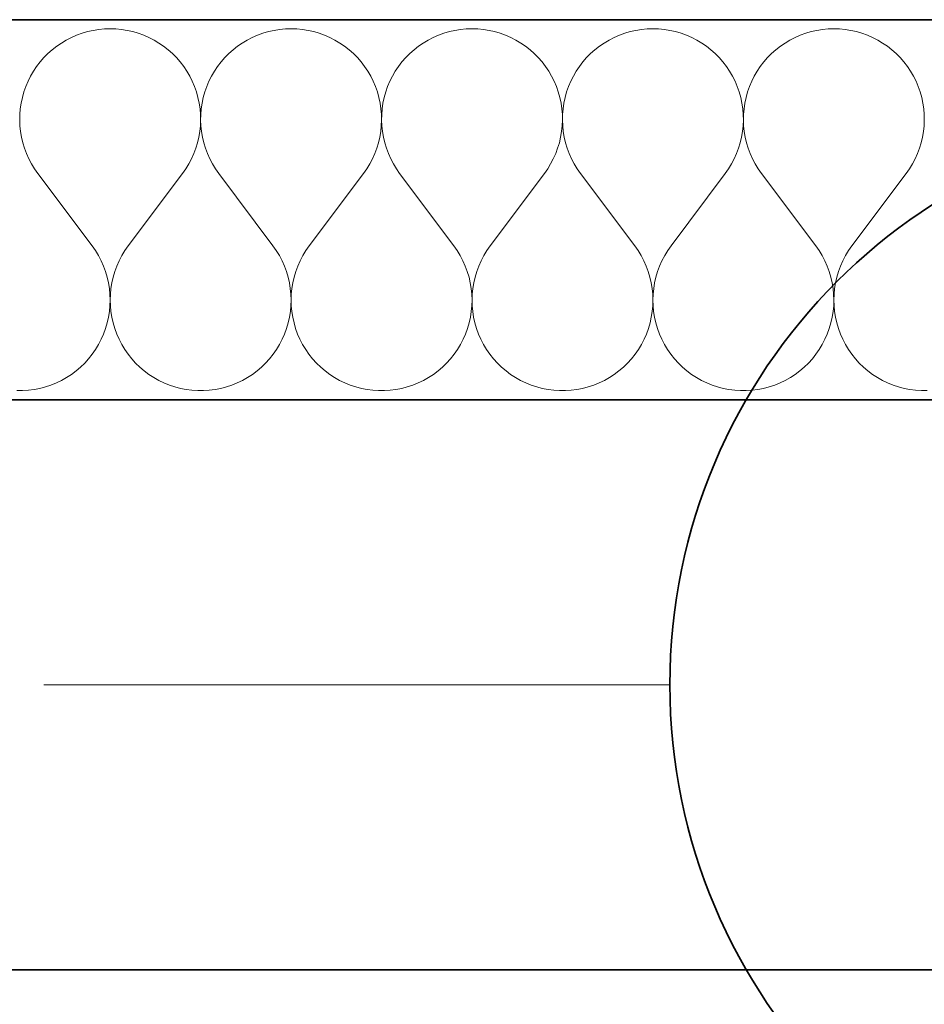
# Model space of a CAD drawing. Header units: millimetres. Extents: x -34676 to 172266, y 39940 to 476087.
# Tile 234 of 256: x 50675 to 51151, y 382943 to 383461. Entities that reach past the tile are written whole.
import ezdxf

# ---------------------------------------------------------------- set-up
doc = ezdxf.new("R2010")
doc.units = ezdxf.units.MM
doc.header["$MEASUREMENT"] = 0
doc.linetypes.add('Kropki i Kreski', pattern=[6.702778, 3.527778, -1.763889, 0, -1.411111])
for name, color, linetype in [('#podkład', 252, 'Continuous'), ('- A - ocieplenie', 7, 'Continuous'), ('Konstrukcja - Siatka mod', 7, 'Continuous'), ('Konstrukcja - Ściany zewnętrzne', 7, 'Continuous')]:
    doc.layers.add(name, color=color, linetype=linetype)

# ---------------------------------------------------------------- blocks, each defined once
blk = doc.blocks.new('uyd')
at = {"layer": '- A - ocieplenie', "color": 252, "linetype": 'Continuous', "lineweight": 35, "ltscale": 100}
for p, q in [((51024.16, 173510.47), (50017.56, 173510.47)), ((50017.56, 173310.47), (51024.16, 173310.47)), ((51024.16, 173010.47), (49287.56, 173010.47))]:
    blk.add_line(p, q, dxfattribs=at)
at = {"layer": '- A - ocieplenie', "color": 252, "linetype": 'Continuous', "lineweight": 13, "ltscale": 100}
for p, q in [((50323.92, 173505.33), (50320.94, 173504.85)), ((50326.91, 173505.61), (50323.92, 173505.33)), ((50329.92, 173505.71), (50326.91, 173505.61)), ((50332.94, 173505.61), (50329.92, 173505.71)), ((50335.93, 173505.33), (50332.94, 173505.61)), ((50338.91, 173504.85), (50335.93, 173505.33)), ((50419.15, 173505.33), (50416.18, 173504.85)), ((50422.15, 173505.61), (50419.15, 173505.33)), ((50425.16, 173505.71), (50422.15, 173505.61)), ((50428.17, 173505.61), (50425.16, 173505.71)), ((50431.17, 173505.33), (50428.17, 173505.61)), ((50434.15, 173504.85), (50431.17, 173505.33)), ((50514.39, 173505.33), (50511.42, 173504.85)), ((50517.39, 173505.61), (50514.39, 173505.33)), ((50520.4, 173505.71), (50517.39, 173505.61)), ((50523.41, 173505.61), (50520.4, 173505.71)), ((50526.41, 173505.33), (50523.41, 173505.61)), ((50529.38, 173504.85), (50526.41, 173505.33)), ((50609.63, 173505.33), (50606.66, 173504.85)), ((50612.63, 173505.61), (50609.63, 173505.33)), ((50615.64, 173505.71), (50612.63, 173505.61)), ((50618.65, 173505.61), (50615.64, 173505.71)), ((50621.65, 173505.33), (50618.65, 173505.61)), ((50624.62, 173504.85), (50621.65, 173505.33)), ((50704.87, 173505.33), (50701.89, 173504.85)), ((50707.87, 173505.61), (50704.87, 173505.33)), ((50710.88, 173505.71), (50707.87, 173505.61)), ((50713.89, 173505.61), (50710.88, 173505.71)), ((50716.89, 173505.33), (50713.89, 173505.61)), ((50719.86, 173504.85), (50716.89, 173505.33)), ((50309.52, 173501.11), (50306.84, 173499.74)), ((50312.28, 173502.32), (50309.52, 173501.11)), ((50315.11, 173503.34), (50312.28, 173502.32)), ((50318, 173504.19), (50315.11, 173503.34)), ((50320.94, 173504.85), (50318, 173504.19)), ((50341.85, 173504.19), (50338.91, 173504.85)), ((50344.74, 173503.34), (50341.85, 173504.19)), ((50347.57, 173502.32), (50344.74, 173503.34)), ((50350.33, 173501.11), (50347.57, 173502.32)), ((50353.01, 173499.74), (50350.33, 173501.11)), ((50404.76, 173501.11), (50402.08, 173499.74)), ((50407.52, 173502.32), (50404.76, 173501.11)), ((50410.35, 173503.34), (50407.52, 173502.32)), ((50413.24, 173504.19), (50410.35, 173503.34)), ((50416.18, 173504.85), (50413.24, 173504.19)), ((50437.09, 173504.19), (50434.15, 173504.85)), ((50439.98, 173503.34), (50437.09, 173504.19)), ((50442.81, 173502.32), (50439.98, 173503.34)), ((50445.57, 173501.11), (50442.81, 173502.32)), ((50448.25, 173499.74), (50445.57, 173501.11)), ((50499.99, 173501.11), (50497.32, 173499.74)), ((50502.76, 173502.32), (50499.99, 173501.11)), ((50505.59, 173503.34), (50502.76, 173502.32)), ((50508.48, 173504.19), (50505.59, 173503.34)), ((50511.42, 173504.85), (50508.48, 173504.19)), ((50532.32, 173504.19), (50529.38, 173504.85)), ((50535.21, 173503.34), (50532.32, 173504.19)), ((50538.05, 173502.32), (50535.21, 173503.34)), ((50540.81, 173501.11), (50538.05, 173502.32)), ((50543.49, 173499.74), (50540.81, 173501.11)), ((50595.23, 173501.11), (50592.55, 173499.74)), ((50597.99, 173502.32), (50595.23, 173501.11)), ((50600.83, 173503.34), (50597.99, 173502.32)), ((50603.72, 173504.19), (50600.83, 173503.34)), ((50606.66, 173504.85), (50603.72, 173504.19)), ((50627.56, 173504.19), (50624.62, 173504.85)), ((50630.45, 173503.34), (50627.56, 173504.19)), ((50633.28, 173502.32), (50630.45, 173503.34)), ((50636.04, 173501.11), (50633.28, 173502.32)), ((50638.72, 173499.74), (50636.04, 173501.11)), ((50690.47, 173501.11), (50687.79, 173499.74)), ((50693.23, 173502.32), (50690.47, 173501.11)), ((50696.06, 173503.34), (50693.23, 173502.32)), ((50698.95, 173504.19), (50696.06, 173503.34)), ((50701.89, 173504.85), (50698.95, 173504.19)), ((50722.8, 173504.19), (50719.86, 173504.85)), ((50725.69, 173503.34), (50722.8, 173504.19)), ((50728.52, 173502.32), (50725.69, 173503.34)), ((50731.28, 173501.11), (50728.52, 173502.32)), ((50733.96, 173499.74), (50731.28, 173501.11)), ((50301.77, 173496.49), (50299.4, 173494.63)), ((50304.25, 173498.19), (50301.77, 173496.49)), ((50306.84, 173499.74), (50304.25, 173498.19)), ((50355.6, 173498.19), (50353.01, 173499.74)), ((50358.08, 173496.49), (50355.6, 173498.19)), ((50360.45, 173494.63), (50358.08, 173496.49)), ((50397.01, 173496.49), (50394.63, 173494.63)), ((50399.49, 173498.19), (50397.01, 173496.49)), ((50402.08, 173499.74), (50399.49, 173498.19)), ((50450.84, 173498.19), (50448.25, 173499.74)), ((50453.32, 173496.49), (50450.84, 173498.19)), ((50455.69, 173494.63), (50453.32, 173496.49)), ((50492.24, 173496.49), (50489.87, 173494.63)), ((50494.73, 173498.19), (50492.24, 173496.49)), ((50497.32, 173499.74), (50494.73, 173498.19)), ((50546.07, 173498.19), (50543.49, 173499.74)), ((50548.56, 173496.49), (50546.07, 173498.19)), ((50550.93, 173494.63), (50548.56, 173496.49)), ((50587.48, 173496.49), (50585.11, 173494.63)), ((50589.97, 173498.19), (50587.48, 173496.49)), ((50592.55, 173499.74), (50589.97, 173498.19)), ((50641.31, 173498.19), (50638.72, 173499.74)), ((50643.8, 173496.49), (50641.31, 173498.19)), ((50646.17, 173494.63), (50643.8, 173496.49)), ((50682.72, 173496.49), (50680.35, 173494.63)), ((50685.2, 173498.19), (50682.72, 173496.49)), ((50687.79, 173499.74), (50685.2, 173498.19)), ((50736.55, 173498.19), (50733.96, 173499.74)), ((50739.03, 173496.49), (50736.55, 173498.19)), ((50741.41, 173494.63), (50739.03, 173496.49)), ((50295.03, 173490.49), (50293.05, 173488.22)), ((50297.15, 173492.63), (50295.03, 173490.49)), ((50299.4, 173494.63), (50297.15, 173492.63)), ((50362.7, 173492.63), (50360.45, 173494.63)), ((50364.82, 173490.49), (50362.7, 173492.63)), ((50366.8, 173488.22), (50364.82, 173490.49)), ((50390.27, 173490.49), (50388.29, 173488.22)), ((50392.38, 173492.63), (50390.27, 173490.49)), ((50394.63, 173494.63), (50392.38, 173492.63)), ((50457.94, 173492.63), (50455.69, 173494.63)), ((50460.06, 173490.49), (50457.94, 173492.63)), ((50462.04, 173488.22), (50460.06, 173490.49)), ((50485.5, 173490.49), (50483.53, 173488.22)), ((50487.62, 173492.63), (50485.5, 173490.49)), ((50489.87, 173494.63), (50487.62, 173492.63)), ((50553.18, 173492.63), (50550.93, 173494.63)), ((50555.3, 173490.49), (50553.18, 173492.63)), ((50557.28, 173488.22), (50555.3, 173490.49)), ((50580.74, 173490.49), (50578.76, 173488.22)), ((50582.86, 173492.63), (50580.74, 173490.49)), ((50585.11, 173494.63), (50582.86, 173492.63)), ((50648.42, 173492.63), (50646.17, 173494.63)), ((50650.53, 173490.49), (50648.42, 173492.63)), ((50652.51, 173488.22), (50650.53, 173490.49)), ((50675.98, 173490.49), (50674, 173488.22)), ((50678.1, 173492.63), (50675.98, 173490.49)), ((50680.35, 173494.63), (50678.1, 173492.63)), ((50743.65, 173492.63), (50741.41, 173494.63)), ((50745.77, 173490.49), (50743.65, 173492.63)), ((50747.75, 173488.22), (50745.77, 173490.49)), ((50291.22, 173485.83), (50289.54, 173483.32)), ((50293.05, 173488.22), (50291.22, 173485.83)), ((50368.63, 173485.83), (50366.8, 173488.22)), ((50370.31, 173483.32), (50368.63, 173485.83)), ((50386.46, 173485.83), (50384.78, 173483.32)), ((50388.29, 173488.22), (50386.46, 173485.83)), ((50463.87, 173485.83), (50462.04, 173488.22)), ((50465.54, 173483.32), (50463.87, 173485.83)), ((50481.69, 173485.83), (50480.02, 173483.32)), ((50483.53, 173488.22), (50481.69, 173485.83)), ((50559.11, 173485.83), (50557.28, 173488.22)), ((50560.78, 173483.32), (50559.11, 173485.83)), ((50576.93, 173485.83), (50575.26, 173483.32)), ((50578.76, 173488.22), (50576.93, 173485.83)), ((50654.34, 173485.83), (50652.51, 173488.22)), ((50656.02, 173483.32), (50654.34, 173485.83)), ((50672.17, 173485.83), (50670.49, 173483.32)), ((50674, 173488.22), (50672.17, 173485.83)), ((50749.58, 173485.83), (50747.75, 173488.22)), ((50751.26, 173483.32), (50749.58, 173485.83)), ((50288.03, 173480.72), (50286.68, 173478.03)), ((50289.54, 173483.32), (50288.03, 173480.72)), ((50371.82, 173480.72), (50370.31, 173483.32)), ((50373.17, 173478.03), (50371.82, 173480.72)), ((50383.27, 173480.72), (50381.92, 173478.03)), ((50384.78, 173483.32), (50383.27, 173480.72)), ((50467.06, 173480.72), (50465.54, 173483.32)), ((50468.41, 173478.03), (50467.06, 173480.72)), ((50478.5, 173480.72), (50477.16, 173478.03)), ((50480.02, 173483.32), (50478.5, 173480.72)), ((50562.3, 173480.72), (50560.78, 173483.32)), ((50563.64, 173478.03), (50562.3, 173480.72)), ((50573.74, 173480.72), (50572.39, 173478.03)), ((50575.26, 173483.32), (50573.74, 173480.72)), ((50657.54, 173480.72), (50656.02, 173483.32)), ((50658.88, 173478.03), (50657.54, 173480.72)), ((50668.98, 173480.72), (50667.63, 173478.03)), ((50670.49, 173483.32), (50668.98, 173480.72)), ((50752.77, 173480.72), (50751.26, 173483.32)), ((50754.12, 173478.03), (50752.77, 173480.72)), ((50285.51, 173475.25), (50284.51, 173472.41)), ((50286.68, 173478.03), (50285.51, 173475.25)), ((50374.34, 173475.25), (50373.17, 173478.03)), ((50375.34, 173472.41), (50374.34, 173475.25)), ((50380.74, 173475.25), (50379.75, 173472.41)), ((50381.92, 173478.03), (50380.74, 173475.25)), ((50469.58, 173475.25), (50468.41, 173478.03)), ((50470.58, 173472.41), (50469.58, 173475.25)), ((50475.98, 173475.25), (50474.99, 173472.41)), ((50477.16, 173478.03), (50475.98, 173475.25)), ((50564.82, 173475.25), (50563.64, 173478.03)), ((50565.82, 173472.41), (50564.82, 173475.25)), ((50571.22, 173475.25), (50570.22, 173472.41)), ((50572.39, 173478.03), (50571.22, 173475.25)), ((50660.06, 173475.25), (50658.88, 173478.03)), ((50661.05, 173472.41), (50660.06, 173475.25)), ((50666.46, 173475.25), (50665.46, 173472.41)), ((50667.63, 173478.03), (50666.46, 173475.25)), ((50755.3, 173475.25), (50754.12, 173478.03)), ((50756.29, 173472.41), (50755.3, 173475.25)), ((50283.7, 173469.51), (50283.07, 173466.56)), ((50284.51, 173472.41), (50283.7, 173469.51)), ((50376.15, 173469.51), (50375.34, 173472.41)), ((50376.78, 173466.56), (50376.15, 173469.51)), ((50378.93, 173469.51), (50378.3, 173466.56)), ((50379.75, 173472.41), (50378.93, 173469.51)), ((50471.39, 173469.51), (50470.58, 173472.41)), ((50472.02, 173466.56), (50471.39, 173469.51)), ((50474.17, 173469.51), (50473.54, 173466.56)), ((50474.99, 173472.41), (50474.17, 173469.51)), ((50566.63, 173469.51), (50565.82, 173472.41)), ((50567.26, 173466.56), (50566.63, 173469.51)), ((50569.41, 173469.51), (50568.78, 173466.56)), ((50570.22, 173472.41), (50569.41, 173469.51)), ((50661.87, 173469.51), (50661.05, 173472.41)), ((50662.5, 173466.56), (50661.87, 173469.51)), ((50664.65, 173469.51), (50664.02, 173466.56)), ((50665.46, 173472.41), (50664.65, 173469.51)), ((50757.11, 173469.51), (50756.29, 173472.41)), ((50757.74, 173466.56), (50757.11, 173469.51)), ((50283.07, 173466.56), (50282.62, 173463.58)), ((50377.23, 173463.58), (50376.78, 173466.56)), ((50378.3, 173466.56), (50377.86, 173463.58)), ((50472.46, 173463.58), (50472.02, 173466.56)), ((50473.54, 173466.56), (50473.1, 173463.58)), ((50567.7, 173463.58), (50567.26, 173466.56)), ((50568.78, 173466.56), (50568.34, 173463.58)), ((50662.94, 173463.58), (50662.5, 173466.56)), ((50664.02, 173466.56), (50663.58, 173463.58)), ((50758.18, 173463.58), (50757.74, 173466.56)), ((50282.37, 173460.58), (50282.31, 173457.57)), ((50282.62, 173463.58), (50282.37, 173460.58)), ((50377.48, 173460.58), (50377.23, 173463.58)), ((50377.54, 173457.57), (50377.48, 173460.58)), ((50377.61, 173460.58), (50377.55, 173457.57)), ((50377.86, 173463.58), (50377.61, 173460.58)), ((50472.72, 173460.58), (50472.46, 173463.58)), ((50472.78, 173457.57), (50472.72, 173460.58)), ((50472.85, 173460.58), (50472.78, 173457.57)), ((50473.1, 173463.58), (50472.85, 173460.58)), ((50567.95, 173460.58), (50567.7, 173463.58)), ((50568.02, 173457.57), (50567.95, 173460.58)), ((50568.09, 173460.58), (50568.02, 173457.57)), ((50568.34, 173463.58), (50568.09, 173460.58)), ((50663.19, 173460.58), (50662.94, 173463.58)), ((50663.26, 173457.57), (50663.19, 173460.58)), ((50663.32, 173460.58), (50663.26, 173457.57)), ((50663.58, 173463.58), (50663.32, 173460.58)), ((50758.43, 173460.58), (50758.18, 173463.58)), ((50758.49, 173457.57), (50758.43, 173460.58)), ((50282.31, 173457.57), (50282.44, 173454.56)), ((50282.44, 173454.56), (50282.75, 173451.57)), ((50377.1, 173451.57), (50377.41, 173454.56)), ((50377.41, 173454.56), (50377.54, 173457.57)), ((50377.55, 173457.57), (50377.67, 173454.56)), ((50377.67, 173454.56), (50377.99, 173451.57)), ((50472.33, 173451.57), (50472.65, 173454.56)), ((50472.65, 173454.56), (50472.78, 173457.57)), ((50472.78, 173457.57), (50472.91, 173454.56)), ((50472.91, 173454.56), (50473.23, 173451.57)), ((50567.57, 173451.57), (50567.89, 173454.56)), ((50567.89, 173454.56), (50568.02, 173457.57)), ((50568.02, 173457.57), (50568.15, 173454.56)), ((50568.15, 173454.56), (50568.47, 173451.57)), ((50662.81, 173451.57), (50663.13, 173454.56)), ((50663.13, 173454.56), (50663.26, 173457.57)), ((50663.26, 173457.57), (50663.39, 173454.56)), ((50663.39, 173454.56), (50663.71, 173451.57)), ((50758.05, 173451.57), (50758.37, 173454.56)), ((50758.37, 173454.56), (50758.49, 173457.57)), ((50282.75, 173451.57), (50283.26, 173448.6)), ((50283.26, 173448.6), (50283.95, 173445.67)), ((50375.89, 173445.67), (50376.59, 173448.6)), ((50376.59, 173448.6), (50377.1, 173451.57)), ((50377.99, 173451.57), (50378.5, 173448.6)), ((50378.5, 173448.6), (50379.19, 173445.67)), ((50471.13, 173445.67), (50471.83, 173448.6)), ((50471.83, 173448.6), (50472.33, 173451.57)), ((50473.23, 173451.57), (50473.74, 173448.6)), ((50473.74, 173448.6), (50474.43, 173445.67)), ((50566.37, 173445.67), (50567.06, 173448.6)), ((50567.06, 173448.6), (50567.57, 173451.57)), ((50568.47, 173451.57), (50568.98, 173448.6)), ((50568.98, 173448.6), (50569.67, 173445.67)), ((50661.61, 173445.67), (50662.3, 173448.6)), ((50662.3, 173448.6), (50662.81, 173451.57)), ((50663.71, 173451.57), (50664.21, 173448.6)), ((50664.21, 173448.6), (50664.91, 173445.67)), ((50756.85, 173445.67), (50757.54, 173448.6)), ((50757.54, 173448.6), (50758.05, 173451.57)), ((50283.95, 173445.67), (50284.83, 173442.78)), ((50375.02, 173442.78), (50375.89, 173445.67)), ((50379.19, 173445.67), (50380.07, 173442.78)), ((50470.26, 173442.78), (50471.13, 173445.67)), ((50474.43, 173445.67), (50475.31, 173442.78)), ((50565.49, 173442.78), (50566.37, 173445.67)), ((50569.67, 173445.67), (50570.55, 173442.78)), ((50660.73, 173442.78), (50661.61, 173445.67)), ((50664.91, 173445.67), (50665.78, 173442.78)), ((50755.97, 173442.78), (50756.85, 173445.67)), ((50284.83, 173442.78), (50285.89, 173439.96)), ((50285.89, 173439.96), (50287.12, 173437.22)), ((50372.73, 173437.22), (50373.96, 173439.96)), ((50373.96, 173439.96), (50375.02, 173442.78)), ((50380.07, 173442.78), (50381.13, 173439.96)), ((50381.13, 173439.96), (50382.36, 173437.22)), ((50467.96, 173437.22), (50469.2, 173439.96)), ((50469.2, 173439.96), (50470.26, 173442.78)), ((50475.31, 173442.78), (50476.37, 173439.96)), ((50476.37, 173439.96), (50477.6, 173437.22)), ((50563.2, 173437.22), (50564.44, 173439.96)), ((50564.44, 173439.96), (50565.49, 173442.78)), ((50570.55, 173442.78), (50571.6, 173439.96)), ((50571.6, 173439.96), (50572.84, 173437.22)), ((50658.44, 173437.22), (50659.67, 173439.96)), ((50659.67, 173439.96), (50660.73, 173442.78)), ((50665.78, 173442.78), (50666.84, 173439.96)), ((50666.84, 173439.96), (50668.08, 173437.22)), ((50753.68, 173437.22), (50754.91, 173439.96)), ((50754.91, 173439.96), (50755.97, 173442.78)), ((50287.12, 173437.22), (50288.53, 173434.55)), ((50288.53, 173434.55), (50290.1, 173431.98)), ((50369.75, 173431.98), (50371.32, 173434.55)), ((50371.32, 173434.55), (50372.73, 173437.22)), ((50382.36, 173437.22), (50383.77, 173434.55)), ((50383.77, 173434.55), (50385.34, 173431.98)), ((50464.99, 173431.98), (50466.56, 173434.55)), ((50466.56, 173434.55), (50467.96, 173437.22)), ((50477.6, 173437.22), (50479, 173434.55)), ((50479, 173434.55), (50480.58, 173431.98)), ((50560.23, 173431.98), (50561.8, 173434.55)), ((50561.8, 173434.55), (50563.2, 173437.22)), ((50572.84, 173437.22), (50574.24, 173434.55)), ((50574.24, 173434.55), (50575.81, 173431.98)), ((50655.46, 173431.98), (50657.04, 173434.55)), ((50657.04, 173434.55), (50658.44, 173437.22)), ((50668.08, 173437.22), (50669.48, 173434.55)), ((50669.48, 173434.55), (50671.05, 173431.98)), ((50750.7, 173431.98), (50752.27, 173434.55)), ((50752.27, 173434.55), (50753.68, 173437.22)), ((50290.1, 173431.98), (50291.83, 173429.52)), ((50320.4, 173391.42), (50291.83, 173429.52)), ((50339.45, 173391.42), (50368.02, 173429.52)), ((50368.02, 173429.52), (50369.75, 173431.98)), ((50385.34, 173431.98), (50387.07, 173429.52)), ((50415.64, 173391.42), (50387.07, 173429.52)), ((50434.69, 173391.42), (50463.26, 173429.52)), ((50463.26, 173429.52), (50464.99, 173431.98)), ((50480.58, 173431.98), (50482.31, 173429.52)), ((50510.88, 173391.42), (50482.31, 173429.52)), ((50529.92, 173391.42), (50558.5, 173429.52)), ((50558.5, 173429.52), (50560.23, 173431.98)), ((50575.81, 173431.98), (50577.54, 173429.52)), ((50606.12, 173391.42), (50577.54, 173429.52)), ((50625.16, 173391.42), (50653.73, 173429.52)), ((50653.73, 173429.52), (50655.46, 173431.98)), ((50671.05, 173431.98), (50672.78, 173429.52)), ((50701.35, 173391.42), (50672.78, 173429.52)), ((50720.4, 173391.42), (50748.97, 173429.52)), ((50748.97, 173429.52), (50750.7, 173431.98)), ((50322.15, 173388.92), (50320.4, 173391.42)), ((50339.45, 173391.42), (50337.69, 173388.92)), ((50417.39, 173388.92), (50415.64, 173391.42)), ((50434.69, 173391.42), (50432.93, 173388.92)), ((50512.63, 173388.92), (50510.88, 173391.42)), ((50529.92, 173391.42), (50528.17, 173388.92)), ((50607.87, 173388.92), (50606.12, 173391.42)), ((50625.16, 173391.42), (50623.41, 173388.92)), ((50703.11, 173388.92), (50701.35, 173391.42)), ((50720.4, 173391.42), (50718.65, 173388.92)), ((50323.74, 173386.31), (50322.15, 173388.92)), ((50325.16, 173383.6), (50323.74, 173386.31)), ((50336.1, 173386.31), (50334.68, 173383.6)), ((50337.69, 173388.92), (50336.1, 173386.31)), ((50418.98, 173386.31), (50417.39, 173388.92)), ((50420.4, 173383.6), (50418.98, 173386.31)), ((50431.34, 173386.31), (50429.92, 173383.6)), ((50432.93, 173388.92), (50431.34, 173386.31)), ((50514.22, 173386.31), (50512.63, 173388.92)), ((50515.64, 173383.6), (50514.22, 173386.31)), ((50526.58, 173386.31), (50525.16, 173383.6)), ((50528.17, 173388.92), (50526.58, 173386.31)), ((50609.46, 173386.31), (50607.87, 173388.92)), ((50610.88, 173383.6), (50609.46, 173386.31)), ((50621.82, 173386.31), (50620.4, 173383.6)), ((50623.41, 173388.92), (50621.82, 173386.31)), ((50704.7, 173386.31), (50703.11, 173388.92)), ((50706.12, 173383.6), (50704.7, 173386.31)), ((50717.06, 173386.31), (50715.64, 173383.6)), ((50718.65, 173388.92), (50717.06, 173386.31)), ((50326.41, 173380.81), (50325.16, 173383.6)), ((50334.68, 173383.6), (50333.44, 173380.81)), ((50421.65, 173380.81), (50420.4, 173383.6)), ((50429.92, 173383.6), (50428.68, 173380.81)), ((50516.88, 173380.81), (50515.64, 173383.6)), ((50525.16, 173383.6), (50523.92, 173380.81)), ((50612.12, 173380.81), (50610.88, 173383.6)), ((50620.4, 173383.6), (50619.16, 173380.81)), ((50707.36, 173380.81), (50706.12, 173383.6)), ((50715.64, 173383.6), (50714.39, 173380.81)), ((50327.47, 173377.95), (50326.41, 173380.81)), ((50328.34, 173375.02), (50327.47, 173377.95)), ((50332.38, 173377.95), (50331.51, 173375.02)), ((50333.44, 173380.81), (50332.38, 173377.95)), ((50422.71, 173377.95), (50421.65, 173380.81)), ((50423.58, 173375.02), (50422.71, 173377.95)), ((50427.62, 173377.95), (50426.74, 173375.02)), ((50428.68, 173380.81), (50427.62, 173377.95)), ((50517.94, 173377.95), (50516.88, 173380.81)), ((50518.82, 173375.02), (50517.94, 173377.95)), ((50522.86, 173377.95), (50521.98, 173375.02)), ((50523.92, 173380.81), (50522.86, 173377.95)), ((50613.18, 173377.95), (50612.12, 173380.81)), ((50614.06, 173375.02), (50613.18, 173377.95)), ((50618.1, 173377.95), (50617.22, 173375.02)), ((50619.16, 173380.81), (50618.1, 173377.95)), ((50708.42, 173377.95), (50707.36, 173380.81)), ((50709.3, 173375.02), (50708.42, 173377.95)), ((50713.33, 173377.95), (50712.46, 173375.02)), ((50714.39, 173380.81), (50713.33, 173377.95)), ((50329.03, 173372.04), (50328.34, 173375.02)), ((50329.52, 173369.02), (50329.03, 173372.04)), ((50330.82, 173372.04), (50330.33, 173369.02)), ((50331.51, 173375.02), (50330.82, 173372.04)), ((50424.27, 173372.04), (50423.58, 173375.02)), ((50424.76, 173369.02), (50424.27, 173372.04)), ((50426.06, 173372.04), (50425.56, 173369.02)), ((50426.74, 173375.02), (50426.06, 173372.04)), ((50519.51, 173372.04), (50518.82, 173375.02)), ((50520, 173369.02), (50519.51, 173372.04)), ((50521.3, 173372.04), (50520.8, 173369.02)), ((50521.98, 173375.02), (50521.3, 173372.04)), ((50614.74, 173372.04), (50614.06, 173375.02)), ((50615.24, 173369.02), (50614.74, 173372.04)), ((50616.53, 173372.04), (50616.04, 173369.02)), ((50617.22, 173375.02), (50616.53, 173372.04)), ((50709.98, 173372.04), (50709.3, 173375.02)), ((50710.47, 173369.02), (50709.98, 173372.04)), ((50711.77, 173372.04), (50711.28, 173369.02)), ((50712.46, 173375.02), (50711.77, 173372.04)), ((50329.82, 173365.98), (50329.52, 173369.02)), ((50329.92, 173362.93), (50329.82, 173365.98)), ((50330.03, 173365.98), (50329.92, 173362.93)), ((50330.33, 173369.02), (50330.03, 173365.98)), ((50425.06, 173365.98), (50424.76, 173369.02)), ((50425.16, 173362.93), (50425.06, 173365.98)), ((50425.27, 173365.98), (50425.16, 173362.93)), ((50425.56, 173369.02), (50425.27, 173365.98)), ((50520.3, 173365.98), (50520, 173369.02)), ((50520.4, 173362.93), (50520.3, 173365.98)), ((50520.5, 173365.98), (50520.4, 173362.93)), ((50520.8, 173369.02), (50520.5, 173365.98)), ((50615.54, 173365.98), (50615.24, 173369.02)), ((50615.64, 173362.93), (50615.54, 173365.98)), ((50615.74, 173365.98), (50615.64, 173362.93)), ((50616.04, 173369.02), (50615.74, 173365.98)), ((50710.77, 173365.98), (50710.47, 173369.02)), ((50710.88, 173362.93), (50710.77, 173365.98)), ((50710.98, 173365.98), (50710.88, 173362.93)), ((50711.28, 173369.02), (50710.98, 173365.98)), ((50329.83, 173359.87), (50329.92, 173362.93)), ((50329.92, 173362.93), (50330.02, 173359.87)), ((50425.07, 173359.87), (50425.16, 173362.93)), ((50425.16, 173362.93), (50425.26, 173359.87)), ((50520.31, 173359.87), (50520.4, 173362.93)), ((50520.4, 173362.93), (50520.49, 173359.87)), ((50615.55, 173359.87), (50615.64, 173362.93)), ((50615.64, 173362.93), (50615.73, 173359.87)), ((50710.78, 173359.87), (50710.88, 173362.93)), ((50710.88, 173362.93), (50710.97, 173359.87)), ((50329.06, 173353.82), (50329.54, 173356.83)), ((50329.54, 173356.83), (50329.83, 173359.87)), ((50330.02, 173359.87), (50330.31, 173356.83)), ((50330.31, 173356.83), (50330.79, 173353.82)), ((50424.3, 173353.82), (50424.78, 173356.83)), ((50424.78, 173356.83), (50425.07, 173359.87)), ((50425.26, 173359.87), (50425.54, 173356.83)), ((50425.54, 173356.83), (50426.03, 173353.82)), ((50519.54, 173353.82), (50520.02, 173356.83)), ((50520.02, 173356.83), (50520.31, 173359.87)), ((50520.49, 173359.87), (50520.78, 173356.83)), ((50520.78, 173356.83), (50521.27, 173353.82)), ((50614.77, 173353.82), (50615.26, 173356.83)), ((50615.26, 173356.83), (50615.55, 173359.87)), ((50615.73, 173359.87), (50616.02, 173356.83)), ((50616.02, 173356.83), (50616.5, 173353.82)), ((50710.01, 173353.82), (50710.5, 173356.83)), ((50710.5, 173356.83), (50710.78, 173359.87)), ((50710.97, 173359.87), (50711.26, 173356.83)), ((50711.26, 173356.83), (50711.74, 173353.82)), ((50327.52, 173347.9), (50328.38, 173350.84)), ((50328.38, 173350.84), (50329.06, 173353.82)), ((50330.79, 173353.82), (50331.47, 173350.84)), ((50331.47, 173350.84), (50332.33, 173347.9)), ((50422.76, 173347.9), (50423.62, 173350.84)), ((50423.62, 173350.84), (50424.3, 173353.82)), ((50426.03, 173353.82), (50426.7, 173350.84)), ((50426.7, 173350.84), (50427.57, 173347.9)), ((50517.99, 173347.9), (50518.86, 173350.84)), ((50518.86, 173350.84), (50519.54, 173353.82)), ((50521.27, 173353.82), (50521.94, 173350.84)), ((50521.94, 173350.84), (50522.81, 173347.9)), ((50613.23, 173347.9), (50614.1, 173350.84)), ((50614.1, 173350.84), (50614.77, 173353.82)), ((50616.5, 173353.82), (50617.18, 173350.84)), ((50617.18, 173350.84), (50618.04, 173347.9)), ((50708.47, 173347.9), (50709.34, 173350.84)), ((50709.34, 173350.84), (50710.01, 173353.82)), ((50711.74, 173353.82), (50712.42, 173350.84)), ((50712.42, 173350.84), (50713.28, 173347.9)), ((50325.23, 173342.24), (50326.47, 173345.04)), ((50326.47, 173345.04), (50327.52, 173347.9)), ((50332.33, 173347.9), (50333.38, 173345.04)), ((50333.38, 173345.04), (50334.62, 173342.24)), ((50420.47, 173342.24), (50421.71, 173345.04)), ((50421.71, 173345.04), (50422.76, 173347.9)), ((50427.57, 173347.9), (50428.62, 173345.04)), ((50428.62, 173345.04), (50429.85, 173342.24)), ((50515.71, 173342.24), (50516.94, 173345.04)), ((50516.94, 173345.04), (50517.99, 173347.9)), ((50522.81, 173347.9), (50523.86, 173345.04)), ((50523.86, 173345.04), (50525.09, 173342.24)), ((50610.95, 173342.24), (50612.18, 173345.04)), ((50612.18, 173345.04), (50613.23, 173347.9)), ((50618.04, 173347.9), (50619.1, 173345.04)), ((50619.1, 173345.04), (50620.33, 173342.24)), ((50706.19, 173342.24), (50707.42, 173345.04)), ((50707.42, 173345.04), (50708.47, 173347.9)), ((50713.28, 173347.9), (50714.33, 173345.04)), ((50714.33, 173345.04), (50715.57, 173342.24)), ((50322.24, 173336.91), (50323.82, 173339.53)), ((50323.82, 173339.53), (50325.23, 173342.24)), ((50334.62, 173342.24), (50336.03, 173339.53)), ((50336.03, 173339.53), (50337.61, 173336.91)), ((50417.48, 173336.91), (50419.06, 173339.53)), ((50419.06, 173339.53), (50420.47, 173342.24)), ((50429.85, 173342.24), (50431.26, 173339.53)), ((50431.26, 173339.53), (50432.85, 173336.91)), ((50512.72, 173336.91), (50514.3, 173339.53)), ((50514.3, 173339.53), (50515.71, 173342.24)), ((50525.09, 173342.24), (50526.5, 173339.53)), ((50526.5, 173339.53), (50528.08, 173336.91)), ((50607.96, 173336.91), (50609.54, 173339.53)), ((50609.54, 173339.53), (50610.95, 173342.24)), ((50620.33, 173342.24), (50621.74, 173339.53)), ((50621.74, 173339.53), (50623.32, 173336.91)), ((50703.19, 173336.91), (50704.78, 173339.53)), ((50704.78, 173339.53), (50706.19, 173342.24)), ((50715.57, 173342.24), (50716.98, 173339.53)), ((50716.98, 173339.53), (50718.56, 173336.91)), ((50318.59, 173332.01), (50320.5, 173334.41)), ((50320.5, 173334.41), (50322.24, 173336.91)), ((50337.61, 173336.91), (50339.35, 173334.41)), ((50339.35, 173334.41), (50341.26, 173332.01)), ((50413.83, 173332.01), (50415.73, 173334.41)), ((50415.73, 173334.41), (50417.48, 173336.91)), ((50432.85, 173336.91), (50434.59, 173334.41)), ((50434.59, 173334.41), (50436.49, 173332.01)), ((50509.07, 173332.01), (50510.97, 173334.41)), ((50510.97, 173334.41), (50512.72, 173336.91)), ((50528.08, 173336.91), (50529.83, 173334.41)), ((50529.83, 173334.41), (50531.73, 173332.01)), ((50604.31, 173332.01), (50606.21, 173334.41)), ((50606.21, 173334.41), (50607.96, 173336.91)), ((50623.32, 173336.91), (50625.07, 173334.41)), ((50625.07, 173334.41), (50626.97, 173332.01)), ((50699.55, 173332.01), (50701.45, 173334.41)), ((50701.45, 173334.41), (50703.19, 173336.91)), ((50718.56, 173336.91), (50720.31, 173334.41)), ((50720.31, 173334.41), (50722.21, 173332.01)), ((50314.35, 173327.62), (50316.54, 173329.75)), ((50316.54, 173329.75), (50318.59, 173332.01)), ((50341.26, 173332.01), (50343.31, 173329.75)), ((50343.31, 173329.75), (50345.5, 173327.62)), ((50409.59, 173327.62), (50411.78, 173329.75)), ((50411.78, 173329.75), (50413.83, 173332.01)), ((50436.49, 173332.01), (50438.55, 173329.75)), ((50438.55, 173329.75), (50440.74, 173327.62)), ((50504.82, 173327.62), (50507.02, 173329.75)), ((50507.02, 173329.75), (50509.07, 173332.01)), ((50531.73, 173332.01), (50533.78, 173329.75)), ((50533.78, 173329.75), (50535.98, 173327.62)), ((50600.06, 173327.62), (50602.26, 173329.75)), ((50602.26, 173329.75), (50604.31, 173332.01)), ((50626.97, 173332.01), (50629.02, 173329.75)), ((50629.02, 173329.75), (50631.22, 173327.62)), ((50695.3, 173327.62), (50697.49, 173329.75)), ((50697.49, 173329.75), (50699.55, 173332.01)), ((50722.21, 173332.01), (50724.26, 173329.75)), ((50724.26, 173329.75), (50726.45, 173327.62)), ((50309.57, 173323.81), (50312.02, 173325.64)), ((50312.02, 173325.64), (50314.35, 173327.62)), ((50345.5, 173327.62), (50347.83, 173325.64)), ((50347.83, 173325.64), (50350.27, 173323.81)), ((50404.81, 173323.81), (50407.26, 173325.64)), ((50407.26, 173325.64), (50409.59, 173327.62)), ((50440.74, 173327.62), (50443.07, 173325.64)), ((50443.07, 173325.64), (50445.51, 173323.81)), ((50500.05, 173323.81), (50502.5, 173325.64)), ((50502.5, 173325.64), (50504.82, 173327.62)), ((50535.98, 173327.62), (50538.3, 173325.64)), ((50538.3, 173325.64), (50540.75, 173323.81)), ((50595.29, 173323.81), (50597.74, 173325.64)), ((50597.74, 173325.64), (50600.06, 173327.62)), ((50631.22, 173327.62), (50633.54, 173325.64)), ((50633.54, 173325.64), (50635.99, 173323.81)), ((50690.53, 173323.81), (50692.97, 173325.64)), ((50692.97, 173325.64), (50695.3, 173327.62)), ((50726.45, 173327.62), (50728.78, 173325.64)), ((50728.78, 173325.64), (50731.23, 173323.81)), ((50298.77, 173318.17), (50301.6, 173319.31)), ((50301.6, 173319.31), (50304.35, 173320.64)), ((50304.35, 173320.64), (50307.01, 173322.14)), ((50307.01, 173322.14), (50309.57, 173323.81)), ((50350.27, 173323.81), (50352.83, 173322.14)), ((50352.83, 173322.14), (50355.5, 173320.64)), ((50355.5, 173320.64), (50358.25, 173319.31)), ((50358.25, 173319.31), (50361.08, 173318.17)), ((50394.01, 173318.17), (50396.84, 173319.31)), ((50396.84, 173319.31), (50399.59, 173320.64)), ((50399.59, 173320.64), (50402.25, 173322.14)), ((50402.25, 173322.14), (50404.81, 173323.81)), ((50445.51, 173323.81), (50448.07, 173322.14)), ((50448.07, 173322.14), (50450.73, 173320.64)), ((50450.73, 173320.64), (50453.49, 173319.31)), ((50453.49, 173319.31), (50456.32, 173318.17)), ((50489.24, 173318.17), (50492.08, 173319.31)), ((50492.08, 173319.31), (50494.83, 173320.64)), ((50494.83, 173320.64), (50497.49, 173322.14)), ((50497.49, 173322.14), (50500.05, 173323.81)), ((50540.75, 173323.81), (50543.31, 173322.14)), ((50543.31, 173322.14), (50545.97, 173320.64)), ((50545.97, 173320.64), (50548.73, 173319.31)), ((50548.73, 173319.31), (50551.56, 173318.17)), ((50584.48, 173318.17), (50587.31, 173319.31)), ((50587.31, 173319.31), (50590.07, 173320.64)), ((50590.07, 173320.64), (50592.73, 173322.14)), ((50592.73, 173322.14), (50595.29, 173323.81)), ((50635.99, 173323.81), (50638.55, 173322.14)), ((50638.55, 173322.14), (50641.21, 173320.64)), ((50641.21, 173320.64), (50643.96, 173319.31)), ((50643.96, 173319.31), (50646.8, 173318.17)), ((50679.72, 173318.17), (50682.55, 173319.31)), ((50682.55, 173319.31), (50685.31, 173320.64)), ((50685.31, 173320.64), (50687.97, 173322.14)), ((50687.97, 173322.14), (50690.53, 173323.81)), ((50731.23, 173323.81), (50733.79, 173322.14)), ((50733.79, 173322.14), (50736.45, 173320.64)), ((50736.45, 173320.64), (50739.2, 173319.31)), ((50739.2, 173319.31), (50742.03, 173318.17)), ((50280.78, 173315.25), (50283.83, 173315.25)), ((50283.83, 173315.25), (50286.88, 173315.45)), ((50286.88, 173315.45), (50289.91, 173315.84)), ((50289.91, 173315.84), (50292.91, 173316.43)), ((50292.91, 173316.43), (50295.87, 173317.2)), ((50295.87, 173317.2), (50298.77, 173318.17)), ((50361.08, 173318.17), (50363.98, 173317.2)), ((50363.98, 173317.2), (50366.94, 173316.43)), ((50366.94, 173316.43), (50369.94, 173315.84)), ((50369.94, 173315.84), (50372.97, 173315.45)), ((50372.97, 173315.45), (50376.02, 173315.25)), ((50376.02, 173315.25), (50379.07, 173315.25)), ((50379.07, 173315.25), (50382.12, 173315.45)), ((50382.12, 173315.45), (50385.15, 173315.84)), ((50385.15, 173315.84), (50388.15, 173316.43)), ((50388.15, 173316.43), (50391.11, 173317.2)), ((50391.11, 173317.2), (50394.01, 173318.17)), ((50456.32, 173318.17), (50459.22, 173317.2)), ((50459.22, 173317.2), (50462.17, 173316.43)), ((50462.17, 173316.43), (50465.17, 173315.84)), ((50465.17, 173315.84), (50468.2, 173315.45)), ((50468.2, 173315.45), (50471.25, 173315.25)), ((50471.25, 173315.25), (50474.31, 173315.25)), ((50474.31, 173315.25), (50477.36, 173315.45)), ((50477.36, 173315.45), (50480.39, 173315.84)), ((50480.39, 173315.84), (50483.39, 173316.43)), ((50483.39, 173316.43), (50486.34, 173317.2)), ((50486.34, 173317.2), (50489.24, 173318.17)), ((50551.56, 173318.17), (50554.46, 173317.2)), ((50554.46, 173317.2), (50557.41, 173316.43)), ((50557.41, 173316.43), (50560.41, 173315.84)), ((50560.41, 173315.84), (50563.44, 173315.45)), ((50563.44, 173315.45), (50566.49, 173315.25)), ((50566.49, 173315.25), (50569.55, 173315.25)), ((50569.55, 173315.25), (50572.6, 173315.45)), ((50572.6, 173315.45), (50575.63, 173315.84)), ((50575.63, 173315.84), (50578.63, 173316.43)), ((50578.63, 173316.43), (50581.58, 173317.2)), ((50581.58, 173317.2), (50584.48, 173318.17)), ((50646.8, 173318.17), (50649.69, 173317.2)), ((50649.69, 173317.2), (50652.65, 173316.43)), ((50652.65, 173316.43), (50655.65, 173315.84)), ((50655.65, 173315.84), (50658.68, 173315.45)), ((50658.68, 173315.45), (50661.73, 173315.25)), ((50661.73, 173315.25), (50664.79, 173315.25)), ((50664.79, 173315.25), (50667.84, 173315.45)), ((50667.84, 173315.45), (50670.87, 173315.84)), ((50670.87, 173315.84), (50673.87, 173316.43)), ((50673.87, 173316.43), (50676.82, 173317.2)), ((50676.82, 173317.2), (50679.72, 173318.17)), ((50742.03, 173318.17), (50744.93, 173317.2)), ((50744.93, 173317.2), (50747.89, 173316.43)), ((50747.89, 173316.43), (50750.89, 173315.84)), ((50750.89, 173315.84), (50753.92, 173315.45)), ((50753.92, 173315.45), (50756.97, 173315.25)), ((50756.97, 173315.25), (50760.02, 173315.25))]:
    blk.add_line(p, q, dxfattribs=at)
at = {"layer": 'Konstrukcja - Siatka mod', "color": 252, "linetype": 'Kropki i Kreski', "lineweight": 13, "ltscale": 100}
blk.add_line((49624.58, 173160.47), (50624.58, 173160.47), dxfattribs=at)
at = {"layer": 'Konstrukcja - Siatka mod', "color": 252, "linetype": 'Continuous', "lineweight": 35, "ltscale": 100}
blk.add_circle((50924.58, 173160.47), 300, dxfattribs=at)
at = {"layer": 'Konstrukcja - Ściany zewnętrzne', "color": 252, "linetype": 'Continuous', "lineweight": 35, "ltscale": 100}
for p, q in [((51024.16, 173310.47), (49817.56, 173310.47)), ((49817.56, 173010.47), (51024.16, 173010.47))]:
    blk.add_line(p, q, dxfattribs=at)

msp = doc.modelspace()

# ---------------------------------------------------------------- block references
at = {"layer": '#podkład'}
msp.add_blockref('uyd', (392.7, 209950.35), dxfattribs=at)

doc.saveas('drawing.dxf')
